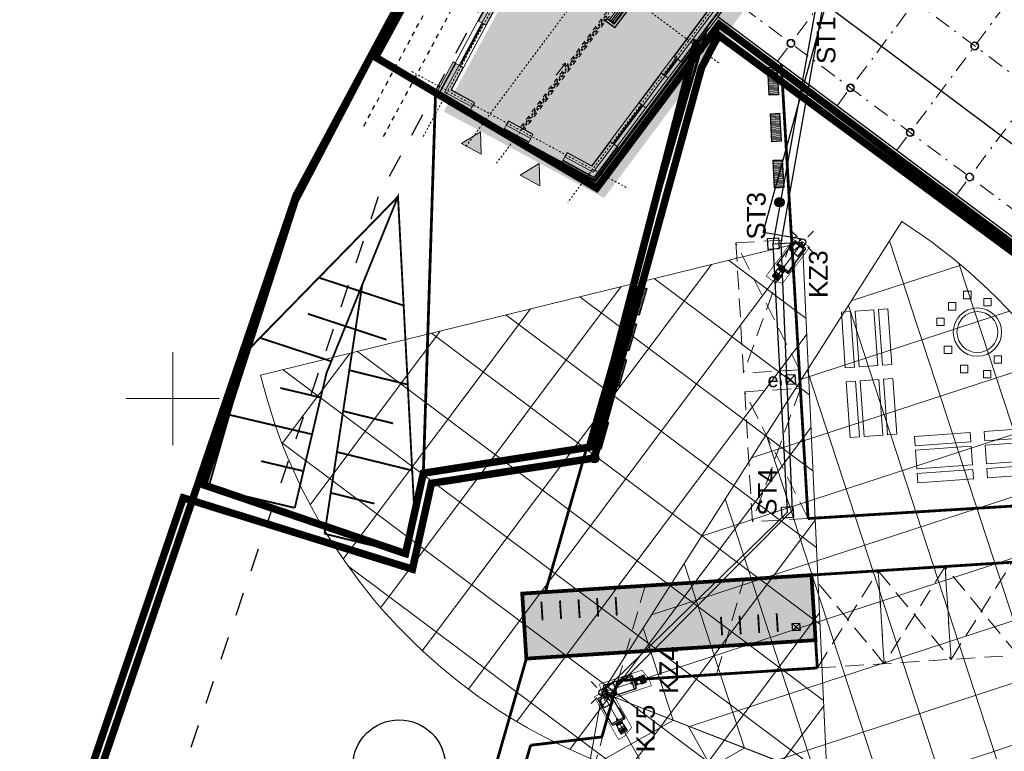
# Model space of a CAD drawing. Extents: x 5459245 to 5462690, y 5971016 to 5972523.
# Tile 6 of 198: x 5462392 to 5462445, y 5972131 to 5972170. Entities that reach past the tile are written whole.
import ezdxf

# ---------------------------------------------------------------- set-up
doc = ezdxf.new("R2010")
doc.units = 0
doc.header["$PDSIZE"] = 0.75
for name, pattern in [('8', [0.5, 0.25, -0.25]), ('Dot & Dashed', [33.5139, 17.6389, -8.81945, 0, -7.05555]), ('HIDDEN', [0.375, 0.25, -0.125]), ('PTTU', [15, 10, -5])]:
    doc.linetypes.add(name, pattern=pattern)
doc.layers.get('0').update_dxf_attribs({"linetype": 'CONTINUOUS', "lineweight": 13})
doc.layers.add('! A3 - Wypełnienie zabruk', color=7, linetype='CONTINUOUS', lineweight=30, true_color=0xcca68a)
doc.layers.add('_EE', color=1, linetype='CONTINUOUS', lineweight=30, true_color=0xff0000)
for name, color, linetype, lineweight in [('# elektryka', 1, 'CONTINUOUS', 30), ('# teletechnika', 30, 'CONTINUOUS', 30), ('0Z_BUDYNKI', 7, 'CONTINUOUS', 9), ('0Z_DRZEWA', 94, 'CONTINUOUS', 9), ('_E_skrzynki_e', 1, 'CONTINUOUS', 30), ('A_BUDYNKI', 7, 'CONTINUOUS', 13), ('A_GRANICA OPRACOWANIA', 7, 'CONTINUOUS', 5), ('A_LINIE MDCP_NIEPRZEKRACZLNA LINIA ZABUDOWY', 1, 'CONTINUOUS', 0), ('A_LINIE PZT', 7, 'CONTINUOUS', 13), ('A_MAŁA ARCHITEKTURA', 195, 'CONTINUOUS', 9), ('A_RURA OSŁONOWA', 7, 'CONTINUOUS', 20), ('A_RZĘDNE', 5, 'CONTINUOUS', 18), ('A_SCHODY ZEWNĘTRZNE', 7, 'CONTINUOUS', 20), ('A_SKARPY PROJEKTOWANE', 7, 'CONTINUOUS', 20), ('A_WYMIARY WEWNETRZNE', 3, 'CONTINUOUS', 18), ('A_ZIELEŃ WYSOKA PROJEKTOWANA', 255, 'CONTINUOUS', 18), ('Warstwa 1', 253, 'CONTINUOUS', 0)]:
    doc.layers.add(name, color=color, linetype=linetype, lineweight=lineweight)
doc.layers.add('ADT CCTV', color=102, linetype='CONTINUOUS')
doc.styles.add('ARIAL', font='arial.ttf')

# ---------------------------------------------------------------- blocks, each defined once
blk = doc.blocks.new('A$C4FEA3FF5')
at = {"layer": 'A_MAŁA ARCHITEKTURA'}
h = blk.add_hatch(dxfattribs=at)
h.set_pattern_fill('ANSI31', color=256, scale=0.5, angle=45)
h.set_pattern_definition([(90, (-1.65, 0.21), (-0.0625, 3e-11), [])])
h.paths.add_polyline_path([(0, 0), (0, -0.5), (-1.5, -0.5), (-1.5, 0)])
at = {"layer": 'A_MAŁA ARCHITEKTURA', "lineweight": 30}
blk.add_lwpolyline([(0, 0), (0, -0.5), (-1.5, -0.5), (-1.5, 0), (0, 0)], dxfattribs=at)
blk = doc.blocks.new('A$C1FAB5D0D')
at = {"layer": 'A_MAŁA ARCHITEKTURA'}
h = blk.add_hatch(dxfattribs=at)
h.set_pattern_fill('ANSI31', color=256, scale=0.025, angle=135)
h.set_pattern_definition([(180, (-6540861.220539, -5876223.3811915), (-2e-19, -0.003125), [])])
edge = h.paths.add_edge_path()
edge.add_arc((0, 0), 0.25, 0, 360)
at = {"layer": 'A_MAŁA ARCHITEKTURA', "lineweight": 30}
blk.add_circle((0, 0), 0.25, dxfattribs=at)
blk = doc.blocks.new('stojaki')
at = {"layer": 'Warstwa 1', "color": 7, "linetype": 'Continuous', "lineweight": 13, "const_width": 0.1}
for points in [[(5501264.698, 5911034.706), (5501264.698, 5911035.706)], [(5501265.698, 5911034.706), (5501265.698, 5911035.706)], [(5501266.698, 5911034.706), (5501266.698, 5911035.706)], [(5501267.698, 5911034.706), (5501267.698, 5911035.706)], [(5501268.698, 5911034.706), (5501268.698, 5911035.706)]]:
    blk.add_lwpolyline(points, dxfattribs=at)
blk = doc.blocks.new('A$C62ffb3f7')
at = {"color": 6}
blk.add_line((10.203, -7.879), (10.222, -7.644), dxfattribs=at)
at = {"layer": 'A_BUDYNKI', "linetype": 'Dot & Dashed', "ltscale": 0.05}
for p, q in [((10.194, -9.122), (-0.719, -0.961)), ((-5.181, -13.607), (3.203, -2.395)), ((-1.977, -16.003), (6.407, -4.791)), ((9.732, -16.018), (-4.192, -5.606)), ((1.226, -18.398), (9.61, -7.186)), ((9.27, -22.915), (-7.665, -10.251)), ((4.43, -20.794), (9.947, -13.416))]:
    blk.add_line(p, q, dxfattribs=at)
at = {"layer": 'A_BUDYNKI', "lineweight": 25}
blk.add_line((-8.384, -11.212), (6.031, -21.991), dxfattribs=at)
blk.add_lwpolyline([(-8.384, -11.212), (9.053, -24.251), (10.411, -7.785), (0, 0)], close=True, dxfattribs=at)
at = {"layer": 'A_BUDYNKI', "lineweight": 35}
for points in [[(9.709, -16.299), (9.51, -16.282), (10.222, -7.644), (10.411, -7.785)], [(10.05, -9.731), (9.721, -13.717), (9.123, -13.668), (9.452, -9.682)]]:
    blk.add_lwpolyline(points, close=True, dxfattribs=at)
for centre in [(2.485, -3.356), (5.688, -5.752), (-0.989, -8.001), (8.892, -8.147), (2.215, -10.397), (-4.462, -12.646), (5.418, -12.792), (-1.259, -15.042), (8.622, -15.188), (1.945, -17.437), (5.148, -19.833), (8.352, -22.228)]:
    blk.add_circle(centre, 0.2, dxfattribs=at)
blk = doc.blocks.new('A$C1D973389')
at = {"layer": 'A_LINIE PZT', "lineweight": 30}
h = blk.add_hatch(color=256, dxfattribs=at)
h.dxf.hatch_style = 1
h.paths.add_polyline_path([(-0.465, -0.988), (0.73, -0.988), (0.132, 0.048)])
at = {"layer": 'A_LINIE PZT', "lineweight": 0}
blk.add_lwpolyline([(-0.465, -0.988), (0.73, -0.988), (0.132, 0.048), (-0.465, -0.988)], dxfattribs=at)
blk = doc.blocks.new('A$Cc04f4dee')
blk.add_point((37.969, 15.655))
at = {"layer": 'A_RZĘDNE', "lineweight": 13, "flags": 128}
blk.add_lwpolyline([(65.551, 38.006), (65.551, 35.087), (66.147, 35.682), (65.551, 36.278)], dxfattribs=at)
blk = doc.blocks.new('A$C710608f1')
at = {"layer": 'A_BUDYNKI', "lineweight": 9}
for points in [[(513.4, 1025.2), (510.5, 1045), (312.6, 1015.7), (315.6, 995.9)], [(517.1, 1000.5), (513.4, 1025.2), (315.6, 995.9), (319.2, 971.2)], [(56.8, 981.9), (55.1, 993.8), (-142.8, 964.5), (-112.8, 762.2), (-100.9, 763.9), (-129.1, 954.4)], [(60.4, 958.2), (57.4, 977.9), (-124.6, 951), (-97, 764.5), (-77.2, 767.5), (-101.9, 934.1)], [(64, 933.4), (60.4, 958.2), (-104.2, 933.8), (-79.6, 767.1), (-52.5, 771.1), (-73.5, 913.1)], [(-70.5, 558.2), (-82.4, 556.4), (-60.4, 408), (-48.5, 409.8)], [(-44.6, 410.4), (-24.8, 413.3), (-46.8, 561.7), (-66.5, 558.8)], [(220, 12), (10.4, 12), (-18.1, 204), (-29.9, 202.3), (0, 0), (220, 0)], [(5.7, 207.6), (-14.1, 204.6), (13.8, 16), (220, 16), (220, 36), (31, 36)], [(30.4, 211.2), (3.3, 207.2), (28.6, 36), (220, 36), (220, 61), (52.6, 61)], [(478, 61), (478, 36), (678, 36), (678, 61)], [(478, 36), (478, 16), (678, 16), (678, 36)], [(790, 36), (790, 16), (1219.2, 16), (1219.2, 36)], [(1219.2, 0), (1219.2, 12), (790, 12), (790, 0)]]:
    blk.add_hatch(color=256, dxfattribs=at).paths.add_polyline_path(points)
h = blk.add_hatch(color=256, dxfattribs=at)
h.paths.add_polyline_path([(-22, 565.4), (-49.1, 561.4), (-27.2, 413), (-0.1, 417)])
h.paths.add_polyline_path([(893.2, 469), (893.2, 421.5), (736.1, 421.5), (736.1, 469.5), (724.1, 469.5), (724.1, 409.5), (905.2, 409.5), (905.2, 469), (960.2, 469), (960.2, 494), (918.2, 494), (918.2, 506.5), (893.2, 506.5)])
h = blk.add_hatch(color=256, dxfattribs=at)
h.paths.add_polyline_path([(1228.2, 469), (1228.2, 494), (1096.2, 494), (1096.2, 469), (1108.2, 469), (1108.2, 61), (790, 61), (790, 36), (1219.2, 36), (1219.2, 61), (1133.2, 61), (1133.2, 469)])
h.paths.add_polyline_path([(1444, 36), (1444, 61), (1378.2, 61), (1378.2, 469.9), (1466, 469.4), (1466, 493.6), (1328.2, 494), (1328.2, 469), (1353.2, 469), (1353.2, 61), (1331.2, 61), (1331.2, 36)])
h.paths.add_polyline_path([(1556, 61), (1556, 36), (1803.7, 36), (1803.7, 61), (1603.2, 61), (1603.2, 469.7), (1868.7, 469), (1868.7, 494), (1566, 493.6), (1566, 469.4), (1578.2, 469), (1578.2, 61)])
at = {"layer": 'A_BUDYNKI', "linetype": 'Dot & Dashed', "ltscale": 0.05}
for p, q in [((-361.9, 883), (2786.2, 1349)), ((905.7, 1297.5), (905.7, -154.7)), ((72.2, -154.7), (-120.6, 1145.6)), ((3622.1, 667.5), (-270.5, 667.5)), ((1228.2, 481.5), (-242.9, 481.5)), ((3622.1, 48.5), (-178.7, 48.5))]:
    blk.add_line(p, q, dxfattribs=at)
at = {"layer": 'A_BUDYNKI', "linetype": 'Continuous', "lineweight": 9}
for p, q in [((315.6, 995.9), (312.1, 1019.7)), ((57.4, 977.9), (55.1, 993.8)), ((-97, 764.5), (-124.6, 951)), ((-77.2, 767.5), (-112.8, 762.2)), ((-46.7, 561.7), (-82.4, 556.4)), ((-44.6, 410.4), (-66.5, 558.8)), ((329.7, 506.9), (410.7, 506.9)), ((410.7, 506.9), (394.8, 517)), ((410.7, 506.9), (394.8, 496.7)), ((736.1, 471.5), (722.1, 471.5)), ((741.1, 426.5), (736.1, 426.5)), ((-24.8, 413.3), (-60.4, 408)), ((5.7, 207.6), (-29.9, 202.3)), ((13.8, 16), (-14.1, 204.6)), ((220, 16), (13.8, 16)), ((220, 0), (220, 16)), ((678, 16), (478, 16)), ((1219.2, 16), (790, 16)), ((790, 16), (790, 0))]:
    blk.add_line(p, q, dxfattribs=at)
at = {"layer": 'A_BUDYNKI', "lineweight": 9}
for p, q in [((315.6, 995.9), (513.4, 1025.2)), ((-101.9, 934.1), (60.4, 958.2)), ((307.7, 994.8), (60.4, 958.2)), ((64, 933.4), (60.4, 958.2)), ((316.7, 988), (61.5, 950.2)), ((299.3, 989.5), (77.8, 956.7)), ((315.6, 995.9), (311.6, 995.3)), ((319.2, 971.2), (315.6, 995.9)), ((319.2, 971.2), (517.1, 1000.5)), ((-77.2, 767.5), (-101.9, 934.1)), ((-73.5, 913.1), (64, 933.4)), ((-52.5, 771.1), (-73.5, 913.1)), ((-77.2, 767.5), (-52.5, 771.1)), ((-46.7, 561.7), (-22, 565.4)), ((-24.8, 413.3), (-46.7, 561.7)), ((-10.3, 486), (-22, 565.4)), ((-0.1, 417), (-10.3, 486)), ((736.1, 469.5), (724.1, 469.5)), ((-24.8, 413.3), (-0.1, 417)), ((5.7, 207.6), (30.4, 211.2)), ((31.1, 36), (5.7, 207.6)), ((52.6, 61), (30.4, 211.2)), ((220, 61), (52.6, 61)), ((220, 61), (220, 36)), ((678, 61), (478, 61)), ((478, 61), (478, 36)), ((678, 61), (678, 36)), ((1108.2, 61), (790, 61)), ((790, 61), (790, 36)), ((220, 36), (31.1, 36)), ((478, 44), (220, 44)), ((470, 36), (220, 36)), ((470, 40), (228, 40)), ((478, 36), (474, 36)), ((678, 36), (478, 36)), ((678, 44), (790, 44)), ((678, 36), (682, 36)), ((686, 36), (790, 36)), ((695, 40), (773, 40)), ((1219.2, 36), (790, 36))]:
    blk.add_line(p, q, dxfattribs=at)
at = {"layer": 'A_BUDYNKI', "linetype": '8', "lineweight": 9, "ltscale": 100}
for p, q in [((918.2, 494), (-11.5, 494)), ((905.2, 469), (-7.8, 469))]:
    blk.add_line(p, q, dxfattribs=at)
at = {"layer": 'A_BUDYNKI', "linetype": '8', "lineweight": 9, "ltscale": 50}
blk.add_line((220, 0), (790, 0), dxfattribs=at)
at = {"layer": 'A_BUDYNKI', "lineweight": 9}
for points in [[(56.8, 981.9), (64.3, 931.4), (319.5, 969.2), (312.1, 1019.7)], [(60.4, 958.2), (61.5, 950.2), (69.4, 951.4), (68.3, 959.3)], [(60.4, 958.2), (61.5, 950.2), (69.4, 951.4), (68.3, 959.3)], [(68.3, 959.3), (69.4, 951.4), (78.3, 952.7), (77.2, 960.6)], [(298.8, 993.4), (299.9, 985.5), (308.8, 986.8), (307.7, 994.8)], [(307.7, 994.8), (308.8, 986.8), (316.7, 988), (315.6, 995.9)], [(891.1, 456.5), (741.1, 456.5), (741.1, 446.5), (891.1, 446.5)], [(891.1, 446.5), (741.1, 446.5), (741.1, 436.5), (891.1, 436.5)], [(891.1, 436.5), (741.1, 436.5), (741.1, 426.5), (891.1, 426.5)], [(220, 16), (220, 63), (478, 63), (478, 16)], [(790, 16), (790, 63), (678, 63), (678, 16)], [(220, 36), (220, 44), (228, 44), (228, 36)], [(470, 36), (470, 44), (478, 44), (478, 36)], [(686, 36), (686, 44), (678, 44), (678, 36)], [(695, 36), (695, 44), (686, 44), (686, 36)], [(782, 36), (782, 44), (773, 44), (773, 36)], [(790, 36), (790, 44), (782, 44), (782, 36)], [(790, 36), (790, 44), (782, 44), (782, 36)]]:
    blk.add_lwpolyline(points, close=True, dxfattribs=at)
at = {"layer": 'A_BUDYNKI', "linetype": 'Continuous', "lineweight": 9}
for points in [[(312.1, 1019.7), (509.9, 1049)], [(312.6, 1015.7), (510.5, 1045)], [(-112.8, 762.2), (-142.8, 964.5), (55.1, 993.8)], [(-100.9, 763.9), (-129.1, 954.4), (56.8, 981.9)], [(-97, 764.5), (-124.6, 951), (57.4, 977.9)], [(319.5, 969.2), (517.4, 998.5)], [(-50.3, 771.4), (-71, 911.4), (64.3, 931.4)], [(-60.4, 408.1), (-82.4, 556.4)], [(-48.5, 409.8), (-70.5, 558.2)], [(-44.6, 410.4), (-66.5, 558.8)], [(-7.8, 484), (-19.9, 565.7)], [(2.1, 417.3), (-7.8, 484)], [(722.1, 471.5), (722.1, 407.5), (907.2, 407.5), (907.2, 467)], [(1096.2, 467), (1106.2, 467), (1106.2, 63), (790, 63)], [(220, 0), (0, 0), (-29.9, 202.3)], [(220, 12), (10.4, 12), (-18.1, 204)], [(220, 16), (13.8, 16), (-14.1, 204.6)], [(220, 63), (54.6, 63), (32.6, 211.5)], [(678, 63), (478, 63)], [(678, 16), (478, 16)], [(1219.2, 16), (790, 16)], [(1219.2, 12), (790, 12)], [(1219.2, 0), (790, 0)]]:
    blk.add_lwpolyline(points, dxfattribs=at)
at = {"layer": 'A_BUDYNKI', "linetype": '8', "lineweight": 9, "ltscale": 50}
for points in [[(141.1, 486.5), (-8.9, 486.5), (-8.9, 476.5), (141.1, 476.5)], [(291.1, 486.5), (141.1, 486.5), (141.1, 476.5), (291.1, 476.5)], [(441.1, 486.5), (291.1, 486.5), (291.1, 476.5), (441.1, 476.5)], [(591.1, 486.5), (441.1, 486.5), (441.1, 476.5), (591.1, 476.5)], [(741.1, 486.5), (591.1, 486.5), (591.1, 476.5), (741.1, 476.5)]]:
    blk.add_lwpolyline(points, close=True, dxfattribs=at)
at = {"layer": 'A_BUDYNKI', "lineweight": 9}
for points in [[(724.1, 469.5), (724.1, 409.5), (905.2, 409.5), (905.2, 469)], [(736.1, 469.5), (736.1, 421.5), (893.2, 421.5), (893.2, 469)]]:
    blk.add_lwpolyline(points, dxfattribs=at)
for centre in [(-95, 979.1), (50, -7.6)]:
    blk.add_circle(centre, 6, dxfattribs=at)
blk = doc.blocks.new('A$C77183700')
at = {"layer": '0Z_DRZEWA', "color": 86, "lineweight": 30, "true_color": 0x1a7000}
for radius in [2.487, 0.135]:
    blk.add_circle((0, 0), radius, dxfattribs=at)
blk = doc.blocks.new('A$C61597CCE')
at = {"layer": '_EE'}
for p, q in [((-1.18, 1.18), (-0.56, 0.56)), ((0.56, 0.56), (1.18, 1.18)), ((-1.18, -1.18), (-0.56, -0.56)), ((0.56, -0.56), (1.18, -1.18))]:
    blk.add_line(p, q, dxfattribs=at)
blk.add_circle((0, 0), 0.35, dxfattribs=at)
blk = doc.blocks.new('Kamera_zewnętrzna')
at = {"layer": 'ADT CCTV'}
for p, q in [((-97.7, 7.6), (-97.7, -6.5)), ((-87.4, 8.5), (-96.8, 8.5)), ((-94.7, 8.5), (-94.7, -7.4)), ((-89.4, 7), (-94.7, 7)), ((-89.4, 4.7), (-94.7, 4.7)), ((-89.2, 2.2), (-94.6, 2.2)), ((-89.4, 8.5), (-89.4, -7.4)), ((-86.4, -6.5), (-86.4, 7.4)), ((-85.4, 7.8), (-77.5, 7.2)), ((-77.8, 6.6), (-77.8, -5.5)), ((-72.9, 6.1), (-77.8, 6.1)), ((-72.9, 4.3), (-77.8, 4.3)), ((-72.9, 2.2), (-77.8, 2.2)), ((-72.9, 7.2), (-77.5, 7.2)), ((-72.9, 7.4), (-76.9, 7.4)), ((-72.9, -12.8), (-72.9, 13.9)), ((-72, 14.8), (-8, 14.8)), ((-68.9, 14.8), (-68.9, -13.7)), ((-68.3, 0.9), (-68.3, -0.5)), ((-66.1, 1.8), (-67.4, 1.8)), ((-65.3, -0.5), (-65.3, 0.9)), ((-30.1, 11.2), (-30.1, -10.1)), ((-11.7, 12.1), (-29.2, 12.1)), ((-12.2, 2.5), (-12.2, -1.4)), ((-10.9, -10.1), (-10.9, 11.2)), ((-7.1, 13.9), (-7.1, -12.8)), ((-96.8, -7.4), (-87.2, -7.4)), ((-89.4, -3.7), (-94.7, -3.7)), ((-89.4, -6), (-94.7, -6)), ((-89.2, -1.2), (-94.6, -1.2)), ((-85.6, -6.7), (-77.5, -6.2)), ((-72.9, -1.1), (-77.8, -1.1)), ((-72.9, -3.3), (-77.8, -3.3)), ((-72.9, -5), (-77.8, -5)), ((-72.9, -6.2), (-77.5, -6.2)), ((-76.9, -6.4), (-72.9, -6.4)), ((-8, -13.7), (-72, -13.7)), ((-70.7, -16.4), (-49.2, -16.4)), ((-67.4, -1.4), (-66.1, -1.4)), ((-47, -14.2), (-47, -13.7)), ((-29.2, -11), (-11.7, -11)), ((-7, -5.3), (-7, -8)), ((-3.7, -5.3), (-7, -5.3)), ((-7, -8), (-3.7, -8)), ((-2.9, -7.1), (-2.9, -6.1))]:
    blk.add_line(p, q, dxfattribs=at)
at = {"layer": 'ADT CCTV', "const_width": 1.32}
blk.add_lwpolyline([(0, 18.9), (-105.4, 18.9), (-105.4, 3.7), (-96.7, -18.9), (0, -18.9)], close=True, dxfattribs=at)
at = {"layer": 'ADT CCTV'}
for centre, radius, start, end in [((-96.8, 7.6), 0.877, 90, 180), ((-87.4, 7.4), 1.01, 0, 90), ((-85.4, 6.9), 0.921, 90, 180), ((-76.9, 6.6), 0.877, 90, 180), ((-72, 13.9), 0.877, 90, 180), ((-67.4, 0.9), 0.877, 90, 180), ((-66.1, 0.9), 0.877, 0, 90), ((-29.2, 11.2), 0.877, 90, 180), ((-11.7, 11.2), 0.877, 0, 90), ((-8, 13.9), 0.877, 0, 90), ((-96.8, -6.5), 0.877, 180, 270), ((-87.2, -6.5), 0.877, 270, 0), ((-85.6, -5.9), 0.803, 180, 270), ((-76.9, -5.5), 0.877, 180, 270), ((-72, -12.8), 0.877, 180, 270), ((-70.7, -14.2), 2.19, 158.0916, 270), ((-67.4, -0.5), 0.877, 180, 270), ((-66.1, -0.5), 0.877, 270, 0), ((-49.2, -14.2), 2.19, 270, 0), ((-29.2, -10.1), 0.877, 180, 270), ((-11.7, -10.1), 0.877, 270, 0), ((-8, -12.8), 0.877, 270, 0), ((-3.7, -6.1), 0.877, 0, 90), ((-3.7, -7.1), 0.877, 270, 0)]:
    blk.add_arc(centre, radius, start, end, dxfattribs=at)
blk.add_attdef('NUMER', (10, -10), '', height=20, dxfattribs=at)
blk = doc.blocks.new('A770198')
at = {"layer": 'ADT CCTV', "color": 140, "lineweight": 9}
for p, q in [((30, 19.042), (6.818, 38.084)), ((7.785, 37.289), (7.765, 0.777)), ((4.569, 34.956), (10.629, 34.953)), ((4.609, 35.02), (4.591, 3.093)), ((10.959, 34.682), (10.941, 3.387)), ((2.84, 31.782), (14.498, 31.776)), ((14.132, 32.076), (14.118, 5.996)), ((17.306, 29.469), (17.294, 8.605)), ((1.566, 28.608), (18.366, 28.599)), ((1.43, 28.195), (1.42, 9.922)), ((20.479, 26.862), (20.471, 11.214)), ((0.689, 25.434), (22.234, 25.421)), ((23.653, 24.256), (23.647, 13.824)), ((0.173, 22.259), (26.102, 22.244)), ((26.826, 21.649), (26.824, 16.433)), ((30, 19.042), (0, 19.041)), ((30, 19.042), (6.818, 0)), ((0.164, 15.909), (26.168, 15.894)), ((0.671, 12.734), (22.305, 12.721)), ((1.539, 9.558), (18.442, 9.548)), ((2.802, 6.382), (14.58, 6.376)), ((4.52, 3.206), (10.717, 3.203))]:
    blk.add_line(p, q, dxfattribs=at)
blk.add_arc((30, 19.042), 30, 140.6005, 219.4005, dxfattribs=at)
blk = doc.blocks.new('G$CFAE608CC')
at = {"layer": 'ADT CCTV', "rotation": 90}
blk.add_blockref('A770198', (38.084, 0), dxfattribs=at)
at = {"layer": 'ADT CCTV', "xscale": 0.02499999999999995, "yscale": 0.02499999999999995, "zscale": 0.02499999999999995, "rotation": 90}
blk.add_blockref('Kamera_zewnętrzna', (19.042, 30), dxfattribs=at)
blk = doc.blocks.new('A$C95432597')
at = {"layer": '_E_skrzynki_e', "linetype": '8', "lineweight": 0}
for p, q in [((0.344, 1.283), (0, 0.344)), ((0.344, 1.283), (1.283, 0.939)), ((1.283, 0.939), (0.939, 0)), ((0, 0.344), (0.939, 0))]:
    blk.add_line(p, q, dxfattribs=at)
at = {"layer": '_E_skrzynki_e'}
for p, q in [((0.493, 0.962), (0.318, 0.494)), ((0.495, 0.961), (0.965, 0.789)), ((0.965, 0.789), (0.79, 0.321)), ((0.318, 0.494), (0.788, 0.322))]:
    blk.add_line(p, q, dxfattribs=at)
at = {"layer": '_E_skrzynki_e', "lineweight": 5}
for points in [[(0.318, 0.494), (0.965, 0.789)], [(0.495, 0.961), (0.788, 0.322)]]:
    blk.add_lwpolyline(points, dxfattribs=at)

msp = doc.modelspace()

# ---------------------------------------------------------------- hatches: boundary and pattern name
at = {"layer": '0Z_BUDYNKI', "lineweight": 0, "true_color": 0x0063c7}
for points in [[(5462414.571, 5972165.429), (5462431.776, 5972197.29), (5462443.746, 5972188.339), (5462423.187, 5972160.777)], [(5462419.004, 5972136.027), (5462418.781, 5972139.52), (5462434.328, 5972140.514), (5462434.551, 5972137.019)]]:
    msp.add_hatch(color=152, dxfattribs=at).paths.add_polyline_path(points)

# ---------------------------------------------------------------- linework, layer by layer
at = {"layer": '! A3 - Wypełnienie zabruk', "color": 1}
for points in [[(5462433.929, 5972158.557), (5462431.728, 5972158.924), (5462435.029, 5972170.894), (5462426.717, 5972176.94), (5462432.401, 5972184.025), (5462427.083, 5972187.567), (5462424.394, 5972183.658)], [(5462423.232, 5972133.866), (5462433.317, 5972144.004), (5462432.706, 5972158.374), (5462435.029, 5972171.566), (5462427.206, 5972177.001), (5462431.728, 5972183.17), (5462426.839, 5972186.651), (5462424.516, 5972183.475)]]:
    msp.add_lwpolyline(points, dxfattribs=at)
at = {"layer": '# teletechnika'}
msp.add_line((5462432.28, 5972158.322), (5462433.852, 5972158.414), dxfattribs=at)
for points in [[(5462431.702, 5972173.735), (5462432.566, 5972173.088), (5462452.126, 5972158.462)], [(5462423.073, 5972134.2), (5462433.045, 5972143.89), (5462432.28, 5972158.322), (5462434.549, 5972170.863), (5462431.345, 5972173.259)]]:
    msp.add_lwpolyline(points, dxfattribs=at)
for points in [[(5462431.962, 5972158.603), (5462432.561, 5972158.639), (5462432.597, 5972158.04), (5462431.998, 5972158.004)], [(5462432.727, 5972144.172), (5462433.326, 5972144.207), (5462433.362, 5972143.608), (5462432.763, 5972143.573)]]:
    msp.add_lwpolyline(points, close=True, dxfattribs=at)
at = {"color": 253, "linetype": 'Continuous', "lineweight": 13, "flags": 128}
for points in [[(5462400, 5972147.5), (5462400, 5972152.5)], [(5462400, 5972147.5), (5462400, 5972152.5)], [(5462397.5, 5972150), (5462402.5, 5972150)], [(5462397.5, 5972150), (5462402.5, 5972150)]]:
    msp.add_lwpolyline(points, dxfattribs=at)
at = {"layer": '0Z_BUDYNKI', "const_width": 0.2}
msp.add_lwpolyline([(5462419.004, 5972136.027), (5462418.781, 5972139.52), (5462434.328, 5972140.514), (5462434.551, 5972137.019)], close=True, dxfattribs=at)
at = {"layer": 'A_GRANICA OPRACOWANIA', "color": 236, "linetype": 'HIDDEN', "ltscale": 5, "true_color": 0x8a0045, "const_width": 0.4}
msp.add_lwpolyline([(5462385.18, 5972097.94), (5462407.14, 5972103.91), (5462448.06, 5972094.45), (5462450.21, 5972103.75), (5462455.34, 5972102.56), (5462452.32, 5972150.13), (5462452.01, 5972160.32), (5462452.51, 5972171.14), (5462453.89, 5972181.3), (5462456.12, 5972191.3), (5462459.04, 5972200.82), (5462462.69, 5972210.08), (5462471.3, 5972227.41), (5462464.99, 5972231.39), (5462432.19, 5972224.99), (5462427.17, 5972199.15), (5462410.43, 5972168), (5462406.62, 5972160.9)], close=True, dxfattribs=at)
at = {"layer": 'A_GRANICA OPRACOWANIA', "color": 102, "linetype": 'HIDDEN', "ltscale": 5, "true_color": 0x26cf34, "const_width": 0.4}
for points in [[(5462446.996, 5972156.925), (5462446.996, 5972156.925), (5462429.365, 5972170.109), (5462422.785, 5972161.31), (5462410.899, 5972168.345), (5462428.206, 5972200.217), (5462444.941, 5972187.767), (5462439.457, 5972180.419), (5462448.412, 5972174.097), (5462448.671, 5972173.884)], [(5462428.175, 5972169.286), (5462422.523, 5972147.409), (5462413.467, 5972145.99), (5462412.509, 5972141.668), (5462401.647, 5972145.367), (5462406.579, 5972160.644), (5462410.702, 5972168.507)]]:
    msp.add_lwpolyline(points, dxfattribs=at)
at = {"layer": 'A_GRANICA OPRACOWANIA', "color": 30, "linetype": 'HIDDEN', "ltscale": 5, "true_color": 0xf49506, "const_width": 0.4}
msp.add_lwpolyline([(5462452.623, 5972156.597), (5462446.985, 5972156.525), (5462429.33, 5972169.528), (5462428.422, 5972167.79), (5462422.657, 5972146.803), (5462413.903, 5972145.448), (5462412.882, 5972140.833), (5462400.563, 5972144.664), (5462384.403, 5972097.211), (5462407.15, 5972103.395), (5462448.435, 5972093.85), (5462450.584, 5972103.15), (5462455.882, 5972101.921), (5462452.82, 5972150.153), (5462452.623, 5972156.597)], close=True, dxfattribs=at)
at = {"layer": 'A_LINIE MDCP_NIEPRZEKRACZLNA LINIA ZABUDOWY', "linetype": '8', "lineweight": 30, "ltscale": 5}
msp.add_lwpolyline([(5462393.987, 5972110.746), (5462445.418, 5972098.987), (5462450.458, 5972121.204), (5462448.605, 5972152.265), (5462448.421, 5972167.259), (5462449.998, 5972179.841), (5462452.156, 5972190.842), (5462455.383, 5972201.623), (5462459.502, 5972212.212), (5462463.442, 5972219.236), (5462467.412, 5972225.643), (5462467.286, 5972226.265), (5462435.479, 5972219.834), (5462431.237, 5972198.238), (5462411.039, 5972160.834)], close=True, dxfattribs=at)
at = {"layer": 'A_LINIE PZT', "const_width": 0.15}
msp.add_lwpolyline([(5462422.283, 5972147.478), (5462413.467, 5972145.99), (5462414.121, 5972166.329), (5462422.7, 5972161.697), (5462428.622, 5972169.617)], close=True, dxfattribs=at)
for points in [[(5462432.706, 5972167.985), (5462434.148, 5972143.554)], [(5462422.283, 5972147.478), (5462420.027, 5972139.6)], [(5462452.666, 5972144.681), (5462434.148, 5972143.554)], [(5462434.328, 5972140.514), (5462420.027, 5972139.6)], [(5462434.646, 5972135.524), (5462434.328, 5972140.514)], [(5462419.004, 5972136.027), (5462409.652, 5972103.363)], [(5462434.646, 5972135.524), (5462429.228, 5972135.177)], [(5462423.93, 5972134.838), (5462423.065, 5972131.817)], [(5462423.105, 5972131.821), (5462419.231, 5972131.37)], [(5462419.231, 5972131.37), (5462414.551, 5972115.027)]]:
    msp.add_lwpolyline(points, dxfattribs=at)
at = {"layer": 'A_LINIE PZT', "linetype": '8', "ltscale": 2, "const_width": 0.15}
for points in [[(5462448.701, 5972141.434), (5462434.328, 5972140.517)], [(5462429.228, 5972135.177), (5462423.93, 5972134.838)]]:
    msp.add_lwpolyline(points, dxfattribs=at)
at = {"layer": 'A_MAŁA ARCHITEKTURA'}
for p, q in [((5462433.295, 5972137.913), (5462433.72, 5972137.54)), ((5462433.321, 5972137.514), (5462433.694, 5972137.939))]:
    msp.add_line(p, q, dxfattribs=at)
at = {"layer": 'A_MAŁA ARCHITEKTURA', "lineweight": 15}
for points in [[(5462442.506, 5972155.368), (5462442.906, 5972155.368), (5462442.906, 5972155.768), (5462442.506, 5972155.768)], [(5462443.591, 5972154.979), (5462443.991, 5972154.979), (5462443.991, 5972155.379), (5462443.591, 5972155.379)], [(5462438.429, 5972154.826), (5462438.644, 5972151.833), (5462438.145, 5972151.797), (5462437.931, 5972154.79)], [(5462441.695, 5972154.755), (5462442.095, 5972154.755), (5462442.095, 5972155.155), (5462441.695, 5972155.155)], [(5462435.936, 5972154.647), (5462436.15, 5972151.654), (5462436.649, 5972151.69), (5462436.434, 5972154.683)], [(5462436.684, 5972154.7), (5462436.898, 5972151.708), (5462437.896, 5972151.78), (5462437.681, 5972154.772)], [(5462441.07, 5972153.927), (5462441.47, 5972153.927), (5462441.47, 5972154.327), (5462441.07, 5972154.327)], [(5462441.472, 5972152.424), (5462441.872, 5972152.424), (5462441.872, 5972152.824), (5462441.472, 5972152.824)], [(5462444.143, 5972151.895), (5462444.543, 5972151.895), (5462444.543, 5972152.295), (5462444.143, 5972152.295)], [(5462442.341, 5972151.387), (5462442.741, 5972151.387), (5462442.741, 5972151.787), (5462442.341, 5972151.787)], [(5462443.571, 5972151.112), (5462443.971, 5972151.112), (5462443.971, 5972151.512), (5462443.571, 5972151.512)], [(5462436.204, 5972150.906), (5462436.418, 5972147.914), (5462436.917, 5972147.95), (5462436.703, 5972150.942)], [(5462436.952, 5972150.96), (5462437.166, 5972147.968), (5462438.164, 5972148.039), (5462437.949, 5972151.031)], [(5462438.697, 5972151.085), (5462438.912, 5972148.093), (5462438.413, 5972148.057), (5462438.199, 5972151.049)], [(5462442.863, 5972148.182), (5462439.871, 5972147.968), (5462439.906, 5972147.469), (5462442.899, 5972147.684)], [(5462446.603, 5972148.451), (5462443.611, 5972148.236), (5462443.647, 5972147.737), (5462446.639, 5972147.952)], [(5462442.917, 5972147.434), (5462439.924, 5972147.22), (5462439.996, 5972146.222), (5462442.988, 5972146.437)], [(5462446.657, 5972147.703), (5462443.665, 5972147.488), (5462443.736, 5972146.491), (5462446.728, 5972146.705)], [(5462446.782, 5972145.957), (5462443.79, 5972145.743), (5462443.754, 5972146.241), (5462446.746, 5972146.456)], [(5462443.042, 5972145.689), (5462440.049, 5972145.474), (5462440.014, 5972145.973), (5462443.006, 5972146.188)]]:
    msp.add_lwpolyline(points, close=True, dxfattribs=at)
at = {"layer": 'A_MAŁA ARCHITEKTURA', "lineweight": 30}
msp.add_lwpolyline([(5462433.72, 5972137.54), (5462433.321, 5972137.514), (5462433.295, 5972137.913), (5462433.694, 5972137.939)], close=True, dxfattribs=at)
at = {"layer": 'A_MAŁA ARCHITEKTURA', "lineweight": 15}
for radius in [1.3, 1.1]:
    msp.add_circle((5462443.25, 5972153.571), radius, dxfattribs=at)
at = {"layer": 'A_RURA OSŁONOWA', "color": 7, "linetype": '8', "lineweight": 25}
for p, q in [((5462410.27, 5972164.647), (5462430.198, 5972201.818)), ((5462411.327, 5972164.08), (5462431.256, 5972201.251))]:
    msp.add_line(p, q, dxfattribs=at)
at = {"layer": 'A_SKARPY PROJEKTOWANE', "const_width": 0.1}
for points in [[(5462401.916, 5972145.219), (5462404.04, 5972152.6), (5462412.105, 5972160.855)], [(5462406.556, 5972144.127), (5462408.26, 5972151.366), (5462412.105, 5972160.855)], [(5462408.156, 5972142.736), (5462410.183, 5972156.11), (5462412.105, 5972160.855), (5462412.988, 5972143.829)], [(5462407.85, 5972156.499), (5462412.409, 5972155)], [(5462407.262, 5972154.554), (5462411.485, 5972153.166)], [(5462408.518, 5972152.003), (5462404.688, 5972153.263)], [(5462412.629, 5972150.752), (5462409.487, 5972151.523)], [(5462407.952, 5972150.057), (5462405.777, 5972150.569)], [(5462407.487, 5972148.08), (5462403.041, 5972149.127)], [(5462411.842, 5972148.667), (5462409.155, 5972149.326)], [(5462412.868, 5972146.137), (5462408.822, 5972147.129)], [(5462407.022, 5972146.103), (5462404.75, 5972146.638)], [(5462406.556, 5972144.127), (5462401.916, 5972145.219)], [(5462410.836, 5972144.357), (5462408.489, 5972144.933)], [(5462412.509, 5972141.668), (5462412.988, 5972143.829)], [(5462408.156, 5972142.736), (5462412.509, 5972141.668)]]:
    msp.add_lwpolyline(points, dxfattribs=at)
at = {"layer": 'Warstwa 1', "color": 7, "linetype": 'PTTU', "lineweight": 13, "ltscale": 0.1}
for p, q in [((5462429.228, 5972135.177), (5462430.689, 5972140.281)), ((5462423.065, 5972131.817), (5462425.391, 5972139.943))]:
    msp.add_line(p, q, dxfattribs=at)
for points in [[(5462433.679, 5972151.55), (5462430.684, 5972151.377), (5462430.272, 5972158.365), (5462433.267, 5972158.541)], [(5462434.148, 5972143.554), (5462431.153, 5972143.381), (5462430.741, 5972150.369), (5462433.736, 5972150.545)]]:
    msp.add_lwpolyline(points, close=True, dxfattribs=at)
for points in [[(5462433.267, 5972158.541), (5462430.684, 5972151.377)], [(5462433.679, 5972151.55), (5462430.272, 5972158.365)], [(5462434.148, 5972143.554), (5462430.741, 5972150.369)], [(5462433.736, 5972150.545), (5462431.153, 5972143.381)], [(5462448.699, 5972141.43), (5462445.424, 5972136.211), (5462441.513, 5972140.972), (5462438.239, 5972135.753), (5462434.328, 5972140.514)], [(5462434.646, 5972135.524), (5462437.921, 5972140.743), (5462441.832, 5972135.982), (5462445.106, 5972141.201), (5462449.017, 5972136.441)], [(5462434.646, 5972135.524), (5462434.328, 5972140.514), (5462437.921, 5972140.743), (5462438.239, 5972135.753)], [(5462438.239, 5972135.753), (5462437.921, 5972140.743), (5462441.513, 5972140.972), (5462441.832, 5972135.982)], [(5462441.832, 5972135.982), (5462441.513, 5972140.972)], [(5462434.646, 5972135.524), (5462449.017, 5972136.441)], [(5462417.6, 5972112.594), (5462423.105, 5972131.821)]]:
    msp.add_lwpolyline(points, dxfattribs=at)
at = {"layer": 'Warstwa 1', "color": 7, "linetype": 'Continuous', "lineweight": 13, "const_width": 0.1}
for points in [[(5462431.524, 5972137.4), (5462431.461, 5972138.398)], [(5462432.522, 5972137.463), (5462432.459, 5972138.461)], [(5462429.528, 5972137.272), (5462429.465, 5972138.27)], [(5462430.526, 5972137.336), (5462430.463, 5972138.334)]]:
    msp.add_lwpolyline(points, dxfattribs=at)

# ---------------------------------------------------------------- block references
at = {"layer": '_E_skrzynki_e', "rotation": 293.9344977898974}
msp.add_blockref('A$C95432597', (5462432.355, 5972151.343), dxfattribs=at)
at = {"layer": '_EE', "xscale": 0.5, "yscale": 0.5, "zscale": 0.5}
for p in [(5462433.852, 5972158.414), (5462423.073, 5972134.2)]:
    msp.add_blockref('A$C61597CCE', p, dxfattribs=at)
at = {"layer": 'A_LINIE PZT', "lineweight": 30, "rotation": 211.6531671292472}
for p in [(5462416.665, 5972163.251), (5462419.809, 5972161.55)]:
    msp.add_blockref('A$C1D973389', p, dxfattribs=at)
at = {"layer": 'A_MAŁA ARCHITEKTURA'}
for name, p, rotation in [('A$C4FEA3FF5', (5462432.562, 5972166.329), 273.284844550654), ('A$C4FEA3FF5', (5462432.705, 5972163.833), 273.284844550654), ('A$C4FEA3FF5', (5462432.848, 5972161.337), 273.284844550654), ('A$C1FAB5D0D', (5462432.609, 5972160.546), 357.2556805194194), ('A$C4FEA3FF5', (5462425.068, 5972154.482), 254.0219896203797), ('A$C4FEA3FF5', (5462424.518, 5972152.559), 254.0219896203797), ('A$C4FEA3FF5', (5462423.967, 5972150.636), 254.0219896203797), ('A$C4FEA3FF5', (5462423.004, 5972147.271), 254.0219896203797), ('A$C1FAB5D0D', (5462422.657, 5972146.803), 357.2556805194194)]:
    msp.add_blockref(name, p, dxfattribs=dict(at, rotation=rotation))
at = {"layer": 'A_SCHODY ZEWNĘTRZNE', "color": 6}
for name, p in [('A$C62ffb3f7', (5462437.688, 5972181.741)), ('A$Cc04f4dee', (5462385.18, 5972097.94))]:
    msp.add_blockref(name, p, dxfattribs=at)
at = {"layer": 'A_WYMIARY WEWNETRZNE', "linetype": 'Continuous', "xscale": 0.01, "yscale": 0.01, "zscale": 0.01, "rotation": 53.21158041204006}
msp.add_blockref('A$C710608f1', (5462422.7, 5972161.697), dxfattribs=at)
at = {"layer": 'A_ZIELEŃ WYSOKA PROJEKTOWANA'}
msp.add_blockref('A$C77183700', (5462412.166, 5972130.252), dxfattribs=at)
at = {"layer": 'ADT CCTV'}
for p, rotation in [((5462400.636, 5972145.792), 323.2115803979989), ((5462457.509, 5972125.438), 108.128174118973), ((5462421.23, 5972098.715), 29.43003433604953)]:
    msp.add_blockref('G$CFAE608CC', p, dxfattribs=dict(at, rotation=rotation))
at = {"layer": 'Warstwa 1', "color": 7, "linetype": 'Continuous', "lineweight": 13, "rotation": 3.649077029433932}
msp.add_blockref('stojaki', (348518.501, -277042.444), dxfattribs=at)

# ---------------------------------------------------------------- texts
at = {"layer": '# elektryka', "char_height": 1, "width": 18.36119, "attachment_point": 4, "rotation": 90, "style": 'ARIAL'}
for s, insert in [('{\\C150;ST1}', (5462435.123, 5972167.981, 10.8)), ('{\\C150;ST3}', (5462431.374, 5972158.542, 10.8)), ('{\\C150;KZ3}', (5462434.703, 5972155.403, 10.8)), ('{\\C150;ST4}', (5462431.962, 5972143.7, 10.8)), ('{\\C150;KZ4}', (5462426.659, 5972134.131, 10.8)), ('{\\C150;KZ5}', (5462425.416, 5972130.987, 10.8))]:
    msp.add_mtext(s, dxfattribs=dict(at, insert=insert))
at = {"layer": '_E_skrzynki_e', "insert": (5462431.972, 5972151.369, 0.5), "char_height": 0.75441, "attachment_point": 1}
msp.add_mtext_dynamic_manual_height_columns('{\\fArial|b0|i0|c238|p34;e}', width=2.22444, gutter_width=1, heights=[0], dxfattribs=at)

doc.saveas('drawing.dxf')
